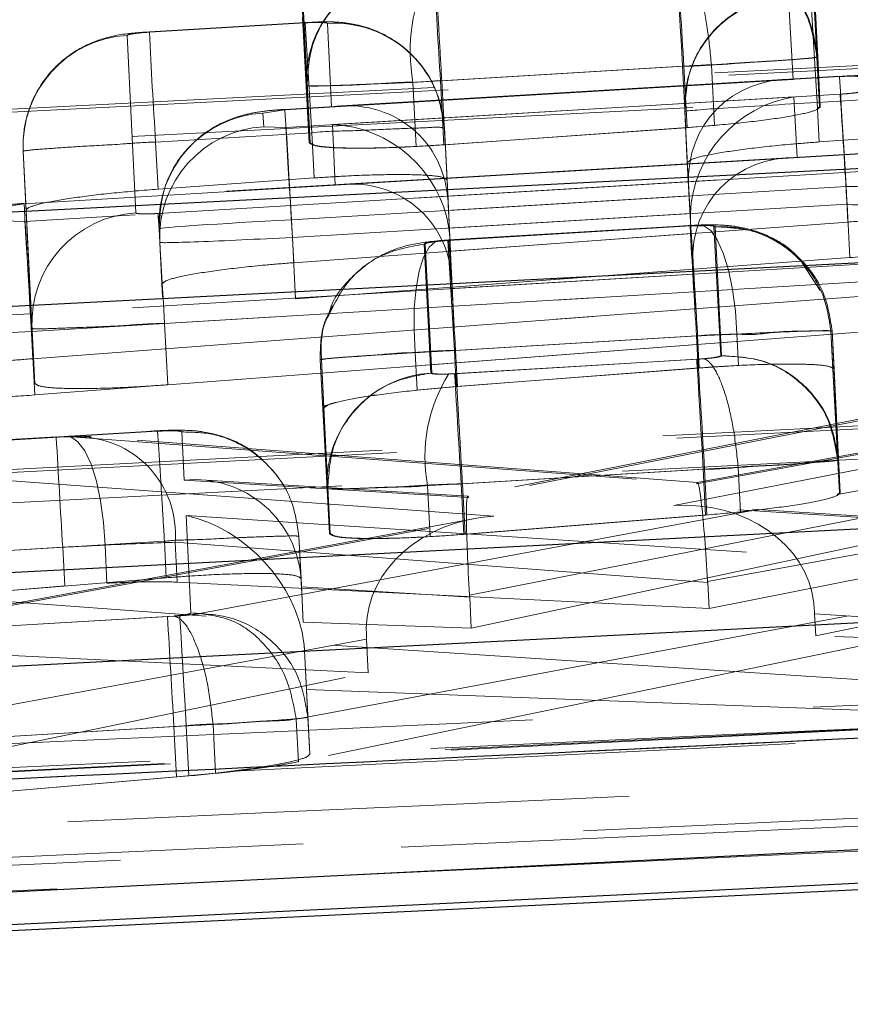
# Model space of a CAD drawing. Header units: millimetres. Extents: x 21 to 401, y 14 to 292.
# Tile 19 of 52: x 207.58 to 209.46, y 258.84 to 261.06. Entities that reach past the tile are written whole.
import ezdxf

# ---------------------------------------------------------------- set-up
doc = ezdxf.new("R2010")
doc.units = ezdxf.units.MM
doc.linetypes.add('HIDDEN', pattern=[1.905, 1.27, -0.635])

msp = doc.modelspace()

# ---------------------------------------------------------------- linework, layer by layer
at = {"color": 7, "linetype": 'HIDDEN', "lineweight": 18}
for p, q in [((209.379806, 260.977479), (209.364223, 261.268983)), ((209.36717, 261.269109), (209.381456, 260.977531)), ((208.209882, 261.204118), (208.225558, 260.912606)), ((208.227205, 260.912748), (208.212825, 261.204334)), ((209.385591, 260.864908), (209.370668, 261.14356)), ((209.387242, 260.864975), (209.373615, 261.143716)), ((209.325611, 260.927016), (209.315489, 261.115784)), ((209.380097, 260.874608), (209.365181, 261.12319)), ((208.216953, 261.066528), (208.232178, 260.783771)), ((208.219896, 261.066766), (208.233821, 260.783935)), ((208.222787, 261.055836), (207.870587, 261.034766)), ((208.222846, 261.054868), (207.870713, 261.033798)), ((208.222846, 261.054868), (208.237669, 260.806272)), ((208.282272, 260.864617), (208.272996, 261.05343)), ((207.820303, 261.026347), (207.840088, 260.625327)), ((207.870408, 261.034736), (207.856017, 261.03344)), ((210.41718, 261.00661), (201.998304, 260.574179)), ((209.379802, 260.977538), (209.379806, 260.977479)), ((209.379806, 260.977479), (209.385591, 260.864908)), ((209.381456, 260.977531), (209.38146, 260.977464)), ((209.387246, 260.8649), (209.38146, 260.977456)), ((208.528629, 260.923849), (209.075919, 260.956572)), ((209.078873, 260.956759), (208.531584, 260.924013)), ((209.075919, 260.956572), (209.083053, 260.817753)), ((209.078873, 260.956759), (209.086004, 260.817969)), ((209.14116, 260.960156), (209.141164, 260.960134)), ((209.141164, 260.960134), (209.148212, 260.822909)), ((209.430746, 260.933304), (208.282272, 260.864617)), ((209.430686, 260.93428), (208.304244, 260.866905)), ((209.303557, 260.926673), (208.177081, 260.859298)), ((208.177141, 260.858329), (209.325611, 260.927016)), ((208.225558, 260.912606), (208.232178, 260.783771)), ((208.227201, 260.912785), (208.227205, 260.912748)), ((208.227205, 260.912748), (208.233821, 260.783935)), ((208.466331, 260.920653), (208.473801, 260.775285)), ((208.528629, 260.923849), (208.536065, 260.779137)), ((208.531584, 260.924021), (208.539019, 260.779338)), ((209.327745, 260.887237), (208.179182, 260.818543)), ((208.284228, 260.824824), (209.432057, 260.893473)), ((209.335091, 260.750214), (209.327745, 260.887237)), ((209.732964, 260.895709), (209.380097, 260.874608)), ((209.380097, 260.874608), (209.384671, 260.785567)), ((209.382328, 260.862173), (209.385591, 260.864908)), ((208.127453, 260.850923), (208.177141, 260.858329)), ((208.129044, 260.819973), (208.127453, 260.850923)), ((209.080684, 260.854373), (209.086622, 260.738822)), ((209.080684, 260.854373), (209.089628, 260.687606)), ((208.179182, 260.818543), (208.129044, 260.819973)), ((208.290963, 260.687763), (208.284228, 260.824824)), ((209.083053, 260.817753), (209.167953, 260.824965)), ((209.086004, 260.817969), (209.148212, 260.822909)), ((207.884802, 260.785172), (208.237669, 260.806272)), ((208.237669, 260.806272), (208.242915, 260.704214)), ((208.536065, 260.779137), (209.083053, 260.817753)), ((208.537537, 260.817679), (208.545729, 260.650905)), ((208.537537, 260.817679), (208.543583, 260.699967)), ((208.543583, 260.699967), (208.537537, 260.817679)), ((208.539019, 260.779338), (209.086004, 260.817969)), ((209.384671, 260.785567), (209.737341, 260.810563)), ((207.884802, 260.785172), (207.89026, 260.678949)), ((210.03878, 260.792302), (208.290963, 260.687763)), ((210.038724, 260.79327), (208.312931, 260.69005)), ((207.605283, 260.363916), (207.585498, 260.764951)), ((207.585498, 260.764951), (207.592352, 260.631556)), ((207.585498, 260.764951), (207.592352, 260.631556)), ((209.313041, 260.749871), (207.587215, 260.64665)), ((207.587275, 260.645674), (209.335091, 260.750214)), ((209.739919, 260.734515), (207.589316, 260.605888)), ((207.890226, 260.623889), (210.040103, 260.752471)), ((209.09522, 260.578761), (209.086622, 260.738822)), ((208.242915, 260.704214), (207.89026, 260.678949)), ((208.551488, 260.538848), (208.543583, 260.699967)), ((208.546753, 260.63096), (209.445613, 260.684716)), ((209.445613, 260.684716), (209.449726, 260.604696)), ((207.537587, 260.638269), (207.587275, 260.645674)), ((209.090865, 260.663504), (208.192005, 260.609748)), ((209.447659, 260.644937), (208.547446, 260.591092)), ((209.090865, 260.663504), (209.09522, 260.578761)), ((209.447659, 260.644937), (209.453854, 260.524312)), ((207.592352, 260.631556), (207.611657, 260.239864)), ((208.19405, 260.569962), (209.093894, 260.623777)), ((208.546753, 260.63096), (208.551488, 260.538848)), ((207.589316, 260.605888), (207.539177, 260.607326)), ((208.192005, 260.609748), (208.196989, 260.512749)), ((209.449726, 260.604696), (208.551488, 260.538848)), ((209.094125, 260.603728), (209.099109, 260.510804)), ((209.094125, 260.603728), (209.099556, 260.498078)), ((207.892652, 260.589512), (207.899055, 260.464849)), ((208.196989, 260.512749), (209.09522, 260.578761)), ((209.092657, 260.596657), (208.545177, 260.563927)), ((208.545229, 260.562951), (209.092732, 260.595689)), ((209.093991, 260.596747), (208.54745, 260.564053)), ((209.093883, 260.595763), (208.547476, 260.563077)), ((209.092732, 260.595689), (209.108504, 260.596411)), ((209.093883, 260.595763), (209.093998, 260.59665)), ((209.146521, 260.594057), (209.162093, 260.302612)), ((209.163672, 260.302575), (209.149371, 260.594184)), ((208.19405, 260.569962), (208.201176, 260.431254)), ((208.50719, 260.263348), (208.491533, 260.55483)), ((208.494375, 260.55509), (208.508759, 260.263519)), ((208.53256, 260.561982), (208.525519, 260.562437)), ((208.547476, 260.563077), (208.53256, 260.561982)), ((208.560142, 260.314377), (208.545229, 260.562951)), ((208.549852, 260.566967), (208.55442, 260.47405)), ((208.549852, 260.566967), (208.55547, 260.457659)), ((208.555444, 260.454113), (210.053652, 260.543713)), ((208.55547, 260.457659), (209.453854, 260.524312)), ((209.387313, 260.449598), (209.343574, 260.517092)), ((209.10035, 260.486701), (207.602142, 260.397093)), ((207.604184, 260.357307), (209.754786, 260.485934)), ((210.055693, 260.503935), (207.905094, 260.375308)), ((209.099556, 260.498078), (208.201176, 260.431254)), ((209.104347, 260.40888), (209.099556, 260.498078)), ((209.10035, 260.486701), (209.104347, 260.40888)), ((207.900605, 260.434719), (207.899055, 260.464849)), ((210.056915, 260.48019), (208.559873, 260.367909)), ((208.555444, 260.454113), (208.559873, 260.367909)), ((208.559873, 260.367909), (208.55547, 260.457659)), ((207.602142, 260.397093), (207.607343, 260.295855)), ((207.607343, 260.295855), (209.104347, 260.40888)), ((207.912206, 260.236913), (210.06102, 260.400267)), ((209.760352, 260.377558), (207.611556, 260.213854)), ((207.905094, 260.375308), (207.912206, 260.236913)), ((207.604184, 260.357307), (207.611556, 260.213854)), ((207.605283, 260.363916), (207.611657, 260.239864)), ((209.411058, 260.358328), (209.411061, 260.358291)), ((209.426633, 260.066809), (209.411058, 260.358328)), ((209.411061, 260.358291), (209.415491, 260.272065)), ((209.413907, 260.35844), (209.428209, 260.066854)), ((209.413907, 260.358432), (209.413907, 260.35844)), ((209.413907, 260.358432), (209.418337, 260.272229)), ((209.107446, 260.3471), (208.560142, 260.314377)), ((208.56269, 260.314519), (209.10998, 260.347256)), ((209.107446, 260.3471), (209.111164, 260.274695)), ((209.109995, 260.347249), (209.113709, 260.274904)), ((209.198608, 260.351704), (209.20227, 260.280462)), ((208.471551, 260.309497), (208.475902, 260.224776)), ((208.560142, 260.314377), (208.564333, 260.232793)), ((208.56269, 260.314519), (208.566881, 260.232979)), ((208.256732, 260.293411), (208.256728, 260.293448)), ((208.256728, 260.293448), (208.272385, 260.001937)), ((208.256732, 260.293411), (208.262387, 260.183321)), ((208.259574, 260.293672), (208.25957, 260.293687)), ((208.25957, 260.293687), (208.265225, 260.183612)), ((208.273957, 260.002078), (208.259574, 260.293672)), ((208.259574, 260.293672), (208.265229, 260.183597)), ((209.108046, 260.294499), (208.560741, 260.261776)), ((208.564292, 260.261977), (209.110497, 260.294655)), ((209.055896, 259.963946), (210.755004, 260.295728)), ((209.110497, 260.294655), (209.124061, 260.295616)), ((212.202194, 260.284664), (203.107173, 259.816805)), ((209.111164, 260.274695), (208.564333, 260.232793)), ((209.113709, 260.274904), (208.566881, 260.232979)), ((209.20227, 260.280462), (209.111164, 260.274695)), ((209.430448, 259.992564), (209.415491, 260.272065)), ((209.432024, 259.992631), (209.418337, 260.272229)), ((208.560741, 260.261776), (208.54707, 260.261113)), ((209.942493, 260.251263), (208.590514, 259.985024)), ((209.975927, 260.254556), (208.592488, 259.982118)), ((208.564333, 260.232793), (208.472866, 260.224411)), ((208.566881, 260.232979), (208.475902, 260.224776)), ((208.262387, 260.183321), (208.27759, 259.900691)), ((208.265229, 260.183597), (208.279158, 259.90087)), ((207.888688, 260.132836), (207.305635, 260.09796)), ((207.88858, 260.13186), (207.305646, 260.096984)), ((207.949488, 260.021524), (207.944146, 260.130281)), ((207.660015, 260.119194), (206.97037, 260.077963)), ((206.970426, 260.076987), (207.660089, 260.118226)), ((207.660089, 260.118226), (207.676417, 260.118963)), ((207.676417, 260.118963), (207.704834, 260.118717)), ((207.704834, 260.118717), (209.107707, 260.012934)), ((209.109391, 260.016056), (207.738499, 260.119433)), ((209.107707, 260.012934), (209.742728, 260.128783)), ((209.705683, 260.124857), (209.109257, 260.016048)), ((208.648997, 259.939605), (206.925842, 260.066764)), ((209.426629, 260.066876), (209.426633, 260.066809)), ((209.426633, 260.066809), (209.430448, 259.992564)), ((209.428209, 260.066854), (209.428213, 260.066794)), ((209.432027, 259.992564), (209.428216, 260.066779)), ((208.57546, 260.013187), (209.12275, 260.04591)), ((209.125626, 260.046089), (208.578336, 260.013344)), ((209.12275, 260.04591), (209.128058, 259.942548)), ((209.125626, 260.046089), (209.130934, 259.942787)), ((209.201652, 260.050269), (209.201652, 260.050239)), ((209.201652, 260.050239), (209.206819, 259.949656)), ((210.978576, 260.057921), (209.372285, 259.744266)), ((209.747015, 260.048764), (209.42645, 259.988928)), ((208.592488, 259.982118), (207.949488, 260.021524)), ((208.590641, 259.985031), (207.986805, 260.022039)), ((208.272385, 260.001937), (208.27759, 259.900691)), ((208.273954, 260.002123), (208.273957, 260.002078)), ((208.273957, 260.002078), (208.279158, 259.90087)), ((208.499419, 260.00932), (208.505361, 259.893628)), ((208.57546, 260.013187), (208.581331, 259.89888)), ((208.578336, 260.013351), (208.584207, 259.899096)), ((209.376863, 259.66944), (210.981336, 260.00678)), ((208.59447, 259.761432), (209.781698, 259.995231)), ((209.425262, 259.988138), (209.430448, 259.992564)), ((209.229226, 259.952115), (207.984137, 259.719731)), ((210.470618, 259.873988), (209.055896, 259.963946)), ((210.501349, 259.874897), (209.101698, 259.963902)), ((208.60359, 259.934122), (207.221839, 259.67879)), ((207.252427, 259.68154), (208.648997, 259.939605)), ((207.953422, 259.94149), (209.738995, 259.824717)), ((207.964222, 259.721132), (207.953422, 259.94149)), ((208.581331, 259.89888), (209.128058, 259.942548)), ((208.584207, 259.899096), (209.130934, 259.942787)), ((209.784551, 259.939672), (208.598318, 259.686971)), ((208.208683, 259.894537), (208.213675, 259.792933)), ((208.208683, 259.894522), (208.208683, 259.894537)), ((208.208683, 259.894522), (208.213589, 259.799065)), ((207.674771, 259.869629), (206.985339, 259.828405)), ((207.321032, 259.848433), (207.904673, 259.883346)), ((207.674771, 259.869629), (207.679263, 259.782204)), ((207.770365, 259.87445), (207.774776, 259.788589)), ((207.904684, 259.883339), (207.908927, 259.800749)), ((209.132682, 259.790102), (207.928798, 259.88088)), ((207.928798, 259.88088), (207.933421, 259.790847)), ((209.508228, 259.861143), (209.132544, 259.792613)), ((206.732335, 259.807484), (208.361058, 259.687291)), ((207.908927, 259.800749), (207.325908, 259.753527)), ((208.218425, 259.700539), (208.213589, 259.799065)), ((209.135721, 259.730929), (209.511074, 259.805763)), ((206.990584, 259.72634), (207.679263, 259.782204)), ((207.933421, 259.790847), (209.135721, 259.730929)), ((208.214323, 259.780357), (208.59472, 259.757044)), ((208.214323, 259.780357), (208.218425, 259.700539)), ((209.132682, 259.790102), (209.135721, 259.730929)), ((208.59472, 259.757044), (208.598318, 259.686971)), ((207.939274, 259.71494), (207.295223, 259.676428)), ((207.328527, 259.678366), (207.911636, 259.713249)), ((207.911636, 259.713249), (207.926555, 259.714337)), ((208.20257, 259.481544), (209.51566, 259.726623)), ((209.374296, 259.719411), (210.688542, 259.635845)), ((209.374296, 259.719411), (209.376863, 259.66944)), ((208.598318, 259.686971), (208.218425, 259.700539)), ((213.612775, 259.663882), (204.170934, 259.196082)), ((208.365525, 259.586008), (206.739678, 259.664642)), ((210.689223, 259.622591), (209.376863, 259.66944)), ((208.361606, 259.662265), (207.063972, 259.422475)), ((209.519166, 259.655269), (208.207528, 259.385021)), ((209.550521, 259.565601), (208.219978, 259.652616)), ((208.361606, 259.662265), (208.365525, 259.586008)), ((208.221379, 259.636039), (208.228758, 259.485403)), ((208.221379, 259.636039), (208.225886, 259.548293)), ((207.069277, 259.319218), (208.365525, 259.586008)), ((208.225886, 259.548293), (209.553982, 259.498188)), ((208.233035, 259.40218), (208.225886, 259.548293)), ((208.228758, 259.485403), (208.228762, 259.485351)), ((208.233039, 259.40212), (208.228762, 259.485343)), ((207.310176, 259.427855), (207.954093, 259.466344)), ((207.926205, 259.464653), (207.342564, 259.429732)), ((207.926205, 259.464653), (207.932069, 259.35057)), ((207.954093, 259.466344), (207.959919, 259.352954)), ((208.014565, 259.469526), (208.014569, 259.469511)), ((208.014569, 259.469511), (208.020235, 259.359168)), ((208.202562, 259.48164), (208.20257, 259.481544)), ((208.20257, 259.481544), (208.207528, 259.385021)), ((205.046381, 259.053657), (213.513545, 259.443493)), ((205.046381, 259.053657), (213.513545, 259.443493)), ((213.514429, 259.42629), (205.047323, 259.035373)), ((207.959919, 259.352954), (207.316826, 259.298416)), ((207.932069, 259.35057), (208.020235, 259.359168)), ((207.34918, 259.301113), (207.932069, 259.35057))]:
    msp.add_line(p, q, dxfattribs=at)
at = {"color": 7, "linetype": 'Continuous', "lineweight": 25}
msp.add_line((204.106315, 258.836837), (214.144553, 259.322191), dxfattribs=at)
at = {"color": 7, "linetype": 'HIDDEN', "lineweight": 18, "flags": 128}
for points in [[(209.075919, 260.956572), (209.073192, 261.002557), (209.070562, 261.046963), (209.068115, 261.088276), (209.065939, 261.125075), (209.064103, 261.156114), (209.062676, 261.180313), (209.061704, 261.196854), (209.061219, 261.205161)], [(210.448899, 261.001328), (209.713037, 260.963524), (206.769585, 260.812329), (202.030051, 260.568859)], [(210.448899, 261.001328), (209.713037, 260.963524), (206.769585, 260.812329), (202.030051, 260.568859)], [(202.123529, 260.505008), (202.859393, 260.542819), (205.802846, 260.694044), (210.599377, 260.940472)], [(202.123529, 260.505008), (202.859393, 260.542819), (205.802846, 260.694044), (210.599377, 260.940472)], [(209.445613, 260.684716), (209.44254, 260.736102), (209.439597, 260.785283), (209.436915, 260.830158), (209.434605, 260.868797), (209.432765, 260.899553), (209.431476, 260.921093), (209.430794, 260.932507), (209.430746, 260.933304)], [(208.177141, 260.858329), (208.177186, 260.857532), (208.177871, 260.846117), (208.179156, 260.82457), (208.180997, 260.793822), (208.183306, 260.755183), (208.185992, 260.710308), (208.188935, 260.661127), (208.192005, 260.609748)], [(208.19405, 260.569962), (208.191301, 260.615939), (208.188645, 260.660345), (208.186175, 260.701658), (208.183973, 260.738457), (208.182118, 260.769488), (208.180669, 260.793688), (208.179682, 260.810228), (208.179182, 260.818543)], [(207.602142, 260.397093), (207.599069, 260.44848), (207.596126, 260.497661), (207.593444, 260.542529), (207.59113, 260.581167), (207.589294, 260.611923), (207.588005, 260.633463), (207.587319, 260.644877), (207.587275, 260.645674)], [(207.890226, 260.623889), (207.890726, 260.615574), (207.891713, 260.599041), (207.893162, 260.574842), (207.895017, 260.54381), (207.897219, 260.507012), (207.899689, 260.465698), (207.902345, 260.421293), (207.905094, 260.375308)], [(207.604184, 260.357307), (207.601434, 260.403285), (207.598778, 260.447698), (207.596308, 260.489004), (207.594107, 260.52581), (207.592252, 260.556841), (207.590803, 260.581041), (207.589815, 260.597581), (207.589316, 260.605888)], [(209.108504, 260.596411), (209.124091, 260.596337), (209.139648, 260.585638), (209.154508, 260.564761), (209.168035, 260.534609), (209.179654, 260.496469), (209.188863, 260.451967), (209.195274, 260.403017), (209.198608, 260.351704)], [(208.525519, 260.562437), (208.517014, 260.56006), (208.502761, 260.547655), (208.490404, 260.525295), (208.480476, 260.493928), (208.473391, 260.45488), (208.469453, 260.409819), (208.468831, 260.360667), (208.471551, 260.309497)], [(209.12275, 260.04591), (209.120023, 260.091888), (209.117389, 260.136301), (209.114945, 260.177614), (209.112766, 260.214413), (209.110933, 260.245452), (209.109503, 260.269651), (209.10853, 260.286191), (209.108046, 260.294499)], [(212.233922, 260.279374), (211.498062, 260.241525), (208.554617, 260.0901), (203.138924, 259.811493)], [(212.233922, 260.279374), (211.498062, 260.241525), (208.554617, 260.0901), (203.138924, 259.811493)], [(203.232403, 259.747649), (203.968263, 259.785505), (206.911708, 259.936945), (212.3844, 260.21851)], [(203.232403, 259.747649), (203.968263, 259.785505), (206.911708, 259.936945), (212.3844, 260.21851)], [(207.676417, 260.118963), (207.692794, 260.118918), (207.70911, 260.108242), (207.72466, 260.087395), (207.738786, 260.057272), (207.750878, 260.019163), (207.760426, 259.974683), (207.767012, 259.925755), (207.770365, 259.87445)], [(207.954093, 259.466344), (207.951344, 259.512329), (207.948691, 259.556735), (207.946225, 259.598048), (207.944031, 259.634854), (207.942179, 259.665886), (207.940741, 259.690085), (207.939762, 259.706626), (207.939274, 259.71494)], [(213.626335, 259.66269), (212.890244, 259.626174), (209.945868, 259.480247), (204.183104, 259.195315)], [(213.626335, 259.66269), (212.890244, 259.626174), (209.945868, 259.480247), (204.183104, 259.195315)], [(204.256407, 259.176785), (204.992524, 259.212898), (207.936979, 259.357529), (213.693215, 259.640986)], [(204.256407, 259.176785), (204.992524, 259.212898), (207.936979, 259.357529), (213.693215, 259.640986)]]:
    msp.add_lwpolyline(points, dxfattribs=at)
at = {"color": 7, "linetype": 'Continuous', "lineweight": 25, "flags": 128}
for points in [[(201.856243, 260.334412), (202.592107, 260.372201), (205.535567, 260.523381), (210.275109, 260.766799)], [(210.756921, 260.578195), (210.021055, 260.54039), (207.077595, 260.389144), (202.281053, 260.142686)], [(202.965132, 259.57703), (203.700992, 259.614879), (206.644445, 259.76629), (212.060143, 260.04486)], [(212.541965, 259.856233), (211.806103, 259.818377), (208.862654, 259.666921), (203.389949, 259.385327)], [(204.023513, 258.915404), (204.748108, 258.951442), (207.692183, 259.098018), (213.465746, 259.386087)], [(213.86565, 259.325022), (213.134685, 259.289199), (210.190552, 259.14506), (204.429704, 258.863801)]]:
    msp.add_lwpolyline(points, dxfattribs=at)
at = {"color": 7, "linetype": 'HIDDEN', "lineweight": 18}
for centre, radius, start, end in [((93.108286, 254.068408), 116.174982, 3.39922631, 3.52203949), ((208.474762, 260.924926), 0.249508, 93.309108, 182.830067), ((208.871227, 260.990304), 0.410842, 153.773437, 189.760624), ((395.472477, 272.150912), 187.28067, 183.36062999, 183.43681604), ((209.329891, 260.866688), 0.249511, 93.309036, 182.829235), ((208.288361, 260.804373), 0.249531, 3.056701, 93.530152), ((207.834691, 260.777265), 0.249497, 93.306039, 182.828985), ((223.78659, 261.811001), 15.934842, 182.7956445, 183.6910542), ((183.61441, 259.14805), 25.87658, 3.3162496, 3.8676429), ((208.141853, 260.601833), 0.249506, 93.308593, 182.830582), ((208.143437, 260.570889), 0.2495, 93.307261, 182.831914), ((207.854486, 260.376235), 0.249507, 93.308155, 182.830116), ((288.407836, 265.165918), 79.446666, 183.29780385, 183.47739624), ((172.845527, 258.253045), 35.776604, 3.3032539, 3.7020635), ((137.260583, 255.796935), 71.990553, 3.38377974, 3.58197462), ((208.521597, 260.014249), 0.249515, 93.309959, 182.828312), ((208.84644, 260.074054), 0.353007, 148.001172, 190.566522), ((338.386025, 267.823839), 130.045335, 183.33359778, 183.44331356), ((275.253549, 263.985369), 67.703993, 183.27442542, 183.48517121), ((207.709857, 259.899079), 0.219696, 355.24828, 91.310313), ((271.368111, 263.307554), 63.558188, 183.24188605, 183.46637256)]:
    msp.add_arc(centre, radius, start, end, dxfattribs=at)
for centre, major_axis, ratio, start_param, end_param in [((209.07842, 260.961684), (0.305443, 0.016164), 0.01617095, 4.71301831, 4.91841771), ((209.340479, 260.678434), (0.1945, -0.173621), 0.91538181, 2.31511384, 3.87752196), ((209.342612, 260.638653), (0.173715, 0.194606), 0.91538181, 0.8326149, 2.31511384), ((208.297141, 260.616033), (0.174186, 0.194255), 0.91537876, 5.53888526, 7.11803478), ((209.380268, 260.870185), (0.299583, 0.015813), 0.01475509, 1.57059437, 3.14177058), ((208.299096, 260.576241), (0.194072, -0.174023), 0.91537876, 0.83484948, 2.31734841), ((209.349961, 260.50163), (0.1945, -0.173621), 0.91538181, 2.31511384, 3.87752196), ((208.30583, 260.439181), (0.174186, 0.194255), 0.91537876, 5.53888526, 7.11803478), ((209.090916, 260.663508), (-0.012829, 0.249679), 0.00019859, 1.4741124, 1.570798), ((208.546704, 260.630959), (-0.012829, 0.249679), 0.00019859, 4.71239065, 4.79233485), ((209.343797, 260.616553), (0.013441, -0.250618), 0.99610417, 4.63022767, 4.71013686), ((208.192234, 260.605324), (0.299583, 0.015813), 0.01475509, 1.57077566, 3.14157198), ((208.300183, 260.554135), (0.012316, -0.250675), 0.99610388, 1.57304836, 1.66969895), ((208.193824, 260.574379), (0.299583, 0.015813), 0.01475509, 3.14157198, 4.71236831), ((207.602368, 260.392673), (0.299583, 0.015813), 0.01475509, 1.57077566, 3.14157198), ((207.603958, 260.361728), (0.299583, 0.015813), 0.01475509, 3.14157198, 4.71236831), ((209.10786, 260.342615), (0.300409, 0.015863), 0.01495806, 1.263129, 1.57138407), ((208.562499, 260.310131), (0.298905, 0.015773), 0.01458764, 1.56938612, 1.87920442), ((209.125051, 260.05107), (0.306122, 0.016205), 0.01633156, 4.71340174, 4.96443491), ((207.964358, 259.772945), (0.180111, 0.177944), 0.97147333, 5.56953907, 7.14868872), ((209.122574, 259.764354), (-0.013249, 0.251704), 0.04566672, 4.82248017, 6.43847997), ((208.575392, 260.018103), (0.305085, 0.016143), 0.01608608, 4.45986413, 4.71175587), ((208.607355, 259.733539), (-0.016778, 0.251493), 0.0439248, 6.12791911, 7.73990442), ((209.070765, 259.715364), (0.302336, 0.019579), 0.82194884, 0.03757008, 1.56674358), ((207.968291, 259.692905), (-0.20087, 0.204179), 0.75659415, 3.91356957, 5.42668132), ((208.663865, 259.691027), (0.302508, 0.016513), 0.82197805, 1.57507532, 3.09026243), ((207.675223, 259.865167), (0.30024, 0.015853), 0.01491658, 1.24756301, 1.57151144), ((207.6743, 259.864784), (0.304032, 0.01608), 0.01583504, 0.57804902, 1.24878025), ((208.21541, 259.757559), (-0.012902, 0.25126), 0.00033116, 4.80322319, 4.85361918), ((208.975694, 259.77543), (-0.006025, 0.250675), 0.62789117, 4.75585887, 4.7658814), ((208.449116, 259.743237), (-0.007291, 0.250568), 0.58262093, 4.75055583, 4.76811615), ((209.227269, 259.705412), (-0.007076, 0.250589), 0.58828407, 4.75165408, 4.85142585), ((208.50934, 259.662473), (-0.019485, 0.250146), 0.58768878, 1.42576473, 1.52588916), ((207.97017, 259.65455), (0.189164, -0.187922), 0.88224668, 0.77087423, 0.83691102), ((207.926328, 259.469245), (0.301281, 0.015915), 0.0151709, 4.71118037, 5.00884918)]:
    msp.add_ellipse(centre, major_axis=major_axis, ratio=ratio, start_param=start_param, end_param=end_param, dxfattribs=at)
for points, knots in [([(209.14116, 260.960156), (209.138422, 260.988154), (209.132946, 261.044151), (209.118293, 261.118288), (209.100832, 261.174366), (209.087398, 261.196747), (209.078836, 261.204204), (209.076409, 261.205327), (209.074787, 261.206077)], [0, 0, 0, 0, 0.22691655, 0.45383916, 0.6807738, 0.90769119, 0.93832127, 1, 1, 1, 1]), ([(209.115266, 261.213275), (209.148361, 261.211457), (209.214551, 261.207821), (209.300787, 261.154711), (209.363347, 261.075233), (209.374317, 261.010103), (209.379802, 260.977538)], [0, 0, 0, 0, 0.2499987, 0.4999938, 0.74999389, 1, 1, 1, 1]), ([(209.381456, 260.977531), (209.375979, 261.010096), (209.365024, 261.075225), (209.302463, 261.154704), (209.216222, 261.207818), (209.150021, 261.211441), (209.11692, 261.213252)], [0, 0, 0, 0, 0.25000678, 0.50000187, 0.74999924, 1, 1, 1, 1]), ([(208.462006, 261.174181), (208.429705, 261.168541), (208.3651, 261.157261), (208.286294, 261.095456), (208.233356, 261.010597), (208.229253, 260.945388), (208.227201, 260.912785)], [0, 0, 0, 0, 0.24999685, 0.50000132, 0.75000903, 1, 1, 1, 1]), ([(208.531572, 260.924021), (208.529798, 260.954885), (208.526249, 261.016615), (208.521707, 261.096036), (208.51842, 261.154505), (208.51783, 261.166599), (208.517536, 261.172647)], [0, 0, 0, 0, 0.24999921, 0.50000574, 0.75000063, 1, 1, 1, 1]), ([(209.365128, 261.124158), (209.355708, 261.123492), (209.330712, 261.121726), (209.294898, 261.117117), (209.246649, 261.105396), (209.187934, 261.077488), (209.130922, 261.025257), (209.086212, 260.94698), (209.082644, 260.886527), (209.080714, 260.853814)], [0, 0, 0, 0, 0.06315795, 0.167583, 0.26963614, 0.41124323, 0.59828793, 0.78262546, 1, 1, 1, 1]), ([(208.272996, 261.05343), (208.272774, 261.053715), (208.272183, 261.054473), (208.26639, 261.055368), (208.254896, 261.055845), (208.239686, 261.0557), (208.228362, 261.05514), (208.222846, 261.054868)], [0, 0, 0, 0, 0.13049089, 0.34618118, 0.56580692, 0.78850584, 1, 1, 1, 1]), ([(208.537492, 260.817664), (208.532119, 260.85028), (208.522744, 260.907191), (208.477496, 260.97222), (208.430191, 261.013285), (208.383242, 261.037983), (208.340667, 261.050933), (208.302639, 261.056256), (208.267093, 261.057842), (208.238675, 261.056126), (208.222895, 261.055173)], [0, 0, 0, 0, 0.2177351, 0.37992731, 0.51643282, 0.63329464, 0.73172105, 0.81343218, 0.89639914, 1, 1, 1, 1]), ([(207.856017, 261.03344), (207.845406, 261.032607), (207.809387, 261.02978), (207.757635, 261.019267), (207.691525, 260.986776), (207.635793, 260.935824), (207.59843, 260.869354), (207.586104, 260.811945), (207.585007, 260.78045), (207.585305, 260.769102), (207.585443, 260.766063), (207.585499, 260.764976), (207.585505, 260.764854)], [0, 0, 0, 0, 0.07498795, 0.25455356, 0.40163337, 0.57528076, 0.77378814, 0.9202779, 0.9788654, 0.99243382, 0.99915335, 1, 1, 1, 1]), ([(207.870713, 261.033798), (207.866796, 261.033538), (207.85719, 261.032902), (207.842932, 261.031504), (207.830362, 261.029742), (207.821864, 261.027919), (207.820824, 261.026872), (207.820303, 261.026347)], [0, 0, 0, 0, 0.1491, 0.36565267, 0.57845371, 0.78857354, 1, 1, 1, 1]), ([(209.075919, 260.956572), (209.075939, 260.956572), (209.109949, 260.956572), (209.17775, 260.962953), (209.267402, 260.967419), (209.336127, 260.972637), (209.372717, 260.975564), (209.379803, 260.977538), (209.379802, 260.977538), (209.379802, 260.977538)], [0, 0, 0, 0, 0.00012517, 0.21427224, 0.42473662, 0.63498282, 0.84797385, 0.99995697, 1, 1, 1, 1]), ([(209.38146, 260.977464), (209.38146, 260.977464), (209.381461, 260.977464), (209.376796, 260.975992), (209.349846, 260.973696), (209.293313, 260.969075), (209.217332, 260.965404), (209.163321, 260.960133), (209.141183, 260.960134), (209.141164, 260.960134)], [0, 0, 0, 0, 0.00014444, 0.15296375, 0.34158734, 0.58997294, 0.83473792, 0.99986095, 1, 1, 1, 1]), ([(209.745406, 260.69648), (209.739945, 260.729149), (209.73043, 260.786071), (209.685057, 260.851021), (209.637731, 260.891958), (209.590794, 260.916551), (209.548248, 260.929443), (209.510214, 260.934714), (209.47474, 260.936285), (209.446389, 260.934562), (209.430727, 260.93361)], [0, 0, 0, 0, 0.21832015, 0.38040052, 0.51686818, 0.63369467, 0.73206484, 0.81376925, 0.89712065, 1, 1, 1, 1]), ([(209.480884, 260.931866), (209.480662, 260.932152), (209.480072, 260.932911), (209.474296, 260.933804), (209.462804, 260.934281), (209.447591, 260.934137), (209.436262, 260.933577), (209.430746, 260.933304)], [0, 0, 0, 0, 0.13020364, 0.34579807, 0.56550564, 0.78845292, 1, 1, 1, 1]), ([(208.225558, 260.912606), (208.225558, 260.912606), (208.225557, 260.912607), (208.237416, 260.911257), (208.288872, 260.91313), (208.368129, 260.915166), (208.433307, 260.920654), (208.466312, 260.920653), (208.466331, 260.920653)], [0, 0, 0, 0, 0.00014463, 0.24827641, 0.50098827, 0.75405742, 0.99985195, 1, 1, 1, 1]), ([(208.531572, 260.924021), (208.531556, 260.924021), (208.523999, 260.924021), (208.482886, 260.920616), (208.408671, 260.918197), (208.321798, 260.914069), (208.259871, 260.912195), (208.230916, 260.911912), (208.228185, 260.912554), (208.227201, 260.912785)], [0, 0, 0, 0, 0.000101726, 0.047619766, 0.259770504, 0.472589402, 0.688524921, 0.88778646, 1, 1, 1, 1]), ([(209.432057, 260.893473), (209.437816, 260.89387), (209.449334, 260.894662), (209.464623, 260.896363), (209.476051, 260.898197), (209.481773, 260.899772), (209.482285, 260.900607), (209.482475, 260.900916)], [0, 0, 0, 0, 0.21893801, 0.43786217, 0.65669031, 0.87269215, 1, 1, 1, 1]), ([(209.148212, 260.822909), (209.180943, 260.826102), (209.246404, 260.832488), (209.3236, 260.843873), (209.377302, 260.855372), (209.383893, 260.86174), (209.387242, 260.864975)], [0, 0, 0, 0, 0.24787211, 0.49573535, 0.74383406, 1, 1, 1, 1]), ([(208.177081, 260.859298), (208.167661, 260.858629), (208.142662, 260.856854), (208.106853, 260.852251), (208.058628, 260.840539), (207.999989, 260.812674), (207.943022, 260.760537), (207.898314, 260.682456), (207.894638, 260.622122), (207.892652, 260.589512)], [0, 0, 0, 0, 0.06324004, 0.16781779, 0.26995305, 0.41158306, 0.59850379, 0.78298952, 1, 1, 1, 1]), ([(208.237669, 260.806272), (208.23769, 260.806274), (208.271024, 260.810197), (208.339379, 260.810391), (208.429821, 260.815947), (208.498602, 260.817148), (208.531863, 260.820721), (208.537537, 260.815127), (208.537537, 260.817676), (208.537537, 260.817679)], [0, 0, 0, 0, 0.00013593, 0.21464993, 0.43278969, 0.65161009, 0.86865279, 0.99987195, 1, 1, 1, 1]), ([(207.585498, 260.764951), (207.585498, 260.764951), (207.585497, 260.764951), (207.596967, 260.767252), (207.646362, 260.770808), (207.721726, 260.776192), (207.80555, 260.780054), (207.861835, 260.785172), (207.884781, 260.785172), (207.884802, 260.785172)], [0, 0, 0, 0, 0.00012711, 0.21590437, 0.42828929, 0.63992451, 0.85320158, 0.99986495, 1, 1, 1, 1]), ([(208.232178, 260.783771), (208.235697, 260.781062), (208.242734, 260.775643), (208.295848, 260.771583), (208.373827, 260.770935), (208.440246, 260.773825), (208.473801, 260.775285)], [0, 0, 0, 0, 0.24930194, 0.49864512, 0.74672113, 1, 1, 1, 1]), ([(208.233821, 260.783935), (208.237388, 260.781237), (208.244522, 260.77584), (208.297632, 260.771745), (208.375405, 260.77133), (208.460853, 260.774266), (208.516991, 260.777908), (208.539019, 260.779338)], [0, 0, 0, 0, 0.21552553, 0.43107063, 0.64621692, 0.86118144, 1, 1, 1, 1]), ([(209.086622, 260.738822), (209.0898, 260.741932), (209.096155, 260.748154), (209.147699, 260.759515), (209.22381, 260.770695), (209.307784, 260.779693), (209.363053, 260.783915), (209.384671, 260.785567)], [0, 0, 0, 0, 0.215698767, 0.4314036, 0.646963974, 0.861908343, 1, 1, 1, 1]), ([(208.543583, 260.699967), (208.540127, 260.70261), (208.533216, 260.707896), (208.481117, 260.711879), (208.404729, 260.712241), (208.32044, 260.709303), (208.2649, 260.705657), (208.242915, 260.704214)], [0, 0, 0, 0, 0.2150925, 0.43020203, 0.64491275, 0.85944279, 1, 1, 1, 1]), ([(209.445613, 260.684716), (209.445633, 260.684716), (209.479194, 260.684715), (209.54724, 260.690741), (209.637855, 260.693711), (209.706576, 260.696378), (209.73976, 260.697138), (209.745425, 260.696115), (209.745425, 260.696115), (209.745425, 260.696115)], [0, 0, 0, 0, 0.000127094, 0.214685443, 0.433107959, 0.652087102, 0.86907039, 0.999872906, 1, 1, 1, 1]), ([(207.89026, 260.678949), (207.856522, 260.676232), (207.78905, 260.670799), (207.699481, 260.659867), (207.632115, 260.648396), (207.596978, 260.63857), (207.593653, 260.633528), (207.592352, 260.631556)], [0, 0, 0, 0, 0.21511326, 0.43020568, 0.64571256, 0.86142473, 1, 1, 1, 1]), ([(209.747015, 260.665165), (209.745771, 260.664796), (209.742442, 260.663807), (209.707651, 260.660968), (209.639197, 260.655238), (209.549117, 260.653226), (209.481068, 260.640759), (209.447678, 260.644934), (209.447659, 260.644937)], [0, 0, 0, 0, 0.131054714, 0.350676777, 0.569031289, 0.784709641, 0.999871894, 1, 1, 1, 1]), ([(207.587215, 260.64665), (207.577795, 260.645982), (207.552795, 260.644208), (207.516987, 260.639594), (207.468762, 260.627886), (207.410125, 260.600019), (207.353151, 260.547889), (207.30845, 260.469802), (207.304773, 260.409467), (207.302785, 260.376858)], [0, 0, 0, 0, 0.063239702, 0.167818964, 0.269953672, 0.411582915, 0.598491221, 0.782990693, 1, 1, 1, 1]), ([(207.840088, 260.625327), (207.840313, 260.625039), (207.840909, 260.624277), (207.8467, 260.623378), (207.858187, 260.622918), (207.873389, 260.623044), (207.884711, 260.623612), (207.890226, 260.623889)], [0, 0, 0, 0, 0.13120178, 0.34669179, 0.56603976, 0.78856837, 1, 1, 1, 1]), ([(209.365408, 260.493794), (209.349683, 260.512124), (209.320348, 260.546319), (209.260881, 260.579466), (209.204874, 260.594845), (209.154387, 260.598678), (209.115515, 260.598085), (209.087362, 260.596372), (209.078587, 260.595838)], [0, 0, 0, 0, 0.2198293, 0.41010731, 0.62316091, 0.74347899, 0.9200377, 1, 1, 1, 1]), ([(209.093998, 260.59665), (209.094002, 260.596681), (209.094091, 260.597461), (209.094748, 260.590785), (209.096711, 260.563081), (209.100351, 260.506082), (209.104944, 260.431456), (209.108301, 260.375323), (209.10998, 260.347256)], [0, 0, 0, 0, 0.005744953, 0.141254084, 0.355940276, 0.570621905, 0.785308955, 1, 1, 1, 1]), ([(209.15225, 260.597745), (209.151385, 260.597806), (209.135766, 260.598917), (209.119296, 260.5981), (209.10374, 260.597328)], [0, 0, 0, 0, 0.05543791, 1, 1, 1, 1]), ([(209.750297, 260.601247), (209.746839, 260.603849), (209.739922, 260.609053), (209.687825, 260.612847), (209.611452, 260.613014), (209.527203, 260.609906), (209.471692, 260.606173), (209.449726, 260.604696)], [0, 0, 0, 0, 0.21511416, 0.4302477, 0.6449514, 0.85950261, 1, 1, 1, 1]), ([(209.149371, 260.594184), (209.149129, 260.594497), (209.148485, 260.595332), (209.142236, 260.596321), (209.132216, 260.596743), (209.119789, 260.596783), (209.107665, 260.596505), (209.097618, 260.595964), (209.093883, 260.595763)], [0, 0, 0, 0, 0.12890796, 0.34324704, 0.55750514, 0.65113318, 0.87029326, 1, 1, 1, 1]), ([(209.146521, 260.594057), (209.163537, 260.594043), (209.210725, 260.594004), (209.283716, 260.568423), (209.351588, 260.51409), (209.398473, 260.441782), (209.406862, 260.386147), (209.411058, 260.358328)], [0, 0, 0, 0, 0.1295427, 0.35923483, 0.57282631, 0.78640473, 1, 1, 1, 1]), ([(209.413907, 260.35844), (209.409707, 260.386259), (209.401306, 260.441897), (209.354478, 260.514203), (209.301903, 260.556171), (209.234102, 260.589026), (209.186414, 260.591929), (209.149371, 260.594184)], [0, 0, 0, 0, 0.21377663, 0.42755289, 0.64131936, 0.72138258, 1, 1, 1, 1]), ([(208.494375, 260.55509), (208.462256, 260.549395), (208.398016, 260.538003), (208.317574, 260.477887), (208.289383, 260.420775), (208.275589, 260.392832)], [0, 0, 0, 0, 0.3380628, 0.67613307, 1, 1, 1, 1]), ([(208.537607, 260.563502), (208.516152, 260.561582), (208.470915, 260.557534), (208.395425, 260.535264), (208.326081, 260.482763), (208.283231, 260.429556), (208.276451, 260.396573), (208.275675, 260.392794)], [0, 0, 0, 0, 0.20414841, 0.43042817, 0.7039327, 0.96608411, 1, 1, 1, 1]), ([(208.491533, 260.55483), (208.491829, 260.555233), (208.492551, 260.556215), (208.499361, 260.558008), (208.511658, 260.559951), (208.527546, 260.56173), (208.539389, 260.562547), (208.545229, 260.562951)], [0, 0, 0, 0, 0.15255875, 0.37121196, 0.58495329, 0.79530985, 1, 1, 1, 1]), ([(208.53256, 260.561982), (208.526781, 260.561413), (208.515221, 260.560275), (208.50243, 260.558264), (208.495341, 260.556451), (208.494656, 260.555486), (208.494375, 260.55509)], [0, 0, 0, 0, 0.27168948, 0.5434172, 0.81307569, 1, 1, 1, 1]), ([(208.54758, 260.564061), (208.545715, 260.563947), (208.538212, 260.563491), (208.530814, 260.562876), (208.525254, 260.562414)], [0, 0, 0, 0, 0.24853958, 1, 1, 1, 1]), ([(209.453854, 260.524312), (209.487596, 260.527099), (209.555077, 260.532674), (209.644666, 260.543707), (209.712058, 260.555146), (209.747199, 260.56487), (209.750516, 260.5698), (209.751814, 260.571727)], [0, 0, 0, 0, 0.21513305, 0.4302369, 0.64578976, 0.86150752, 1, 1, 1, 1]), ([(207.899055, 260.464849), (207.902239, 260.468009), (207.908608, 260.474328), (207.960169, 260.485937), (208.036305, 260.497413), (208.120235, 260.506673), (208.17544, 260.511043), (208.196989, 260.512749)], [0, 0, 0, 0, 0.215785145, 0.431569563, 0.647251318, 0.862306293, 1, 1, 1, 1]), ([(208.256728, 260.293448), (208.257056, 260.321995), (208.257556, 260.36555), (208.278687, 260.403062), (208.285968, 260.415988)], [0, 0, 0, 0, 0.65541961, 1, 1, 1, 1]), ([(207.905094, 260.375308), (207.905074, 260.375308), (207.871521, 260.375308), (207.8035, 260.369294), (207.712935, 260.36632), (207.644258, 260.363652), (207.61098, 260.362896), (207.605282, 260.363916), (207.605283, 260.363916), (207.605283, 260.363916)], [0, 0, 0, 0, 0.00012708, 0.21460718, 0.43289346, 0.65159303, 0.86827664, 0.99987292, 1, 1, 1, 1]), ([(208.275589, 260.392832), (208.274887, 260.39167), (208.257479, 260.362859), (208.258546, 260.327562), (208.25957, 260.293687)], [0, 0, 0, 0, 0.04030606, 1, 1, 1, 1]), ([(209.109995, 260.347241), (209.110014, 260.347244), (209.130771, 260.349839), (209.185998, 260.34999), (209.252036, 260.354365), (209.319679, 260.356969), (209.375184, 260.358867), (209.408202, 260.359587), (209.413908, 260.358432), (209.413907, 260.358432), (209.413907, 260.358432)], [0, 0, 0, 0, 0.00012612, 0.13176252, 0.34656882, 0.43943536, 0.65411852, 0.87046503, 0.99987485, 1, 1, 1, 1]), ([(209.411061, 260.358291), (209.411061, 260.358291), (209.411062, 260.358291), (209.402895, 260.359678), (209.363289, 260.357813), (209.292587, 260.358584), (209.23089, 260.347667), (209.198628, 260.351702), (209.198608, 260.351704)], [0, 0, 0, 0, 0.00016042, 0.20854757, 0.470293, 0.73347972, 0.99983587, 1, 1, 1, 1]), ([(208.560142, 260.314377), (208.560122, 260.314377), (208.526078, 260.314378), (208.458211, 260.307973), (208.368519, 260.303509), (208.29987, 260.298278), (208.263605, 260.295376), (208.256731, 260.293411), (208.256732, 260.293411), (208.256732, 260.293411)], [0, 0, 0, 0, 0.00012518, 0.21449509, 0.42536597, 0.63615829, 0.8496454, 0.99987482, 1, 1, 1, 1]), ([(208.25957, 260.293687), (208.25957, 260.293687), (208.25957, 260.293687), (208.266586, 260.295553), (208.304801, 260.298928), (208.376899, 260.302928), (208.438952, 260.309497), (208.471531, 260.309497), (208.471551, 260.309497)], [0, 0, 0, 0, 0.00011669, 0.19027265, 0.46263665, 0.73270237, 0.99983699, 1, 1, 1, 1]), ([(207.30945, 260.247143), (207.312634, 260.250329), (207.319002, 260.2567), (207.370566, 260.268458), (207.446702, 260.280154), (207.530622, 260.289606), (207.585814, 260.294101), (207.607343, 260.295855)], [0, 0, 0, 0, 0.21579902, 0.43160156, 0.64731192, 0.86242464, 1, 1, 1, 1]), ([(209.162093, 260.302612), (209.161783, 260.302209), (209.16103, 260.301228), (209.154192, 260.299447), (209.141918, 260.297492), (209.125964, 260.295731), (209.11402, 260.294909), (209.108046, 260.294499)], [0, 0, 0, 0, 0.15229758, 0.36994327, 0.5824342, 0.7911301, 1, 1, 1, 1]), ([(209.124061, 260.295616), (209.127909, 260.295964), (209.137455, 260.296826), (209.150378, 260.298504), (209.158599, 260.300113), (209.162983, 260.301498), (209.163412, 260.302169), (209.163672, 260.302575)], [0, 0, 0, 0, 0.17369032, 0.43093784, 0.68828179, 0.81108155, 1, 1, 1, 1]), ([(209.201652, 260.050269), (209.198692, 260.078254), (209.192774, 260.134223), (209.175919, 260.208235), (209.15543, 260.26415), (209.139271, 260.286516), (209.128941, 260.29383), (209.12597, 260.294918), (209.124061, 260.295616)], [0, 0, 0, 0, 0.22672774, 0.45344291, 0.6801661, 0.9068862, 0.94018949, 1, 1, 1, 1]), ([(209.162093, 260.302612), (209.195188, 260.300795), (209.261379, 260.297159), (209.347613, 260.244048), (209.410179, 260.164572), (209.421146, 260.099442), (209.426629, 260.066876)], [0, 0, 0, 0, 0.24999731, 0.49999155, 0.74999615, 1, 1, 1, 1]), ([(209.428209, 260.066854), (209.422731, 260.099419), (209.411776, 260.164547), (209.349215, 260.244027), (209.262974, 260.297141), (209.196773, 260.300764), (209.163672, 260.302575)], [0, 0, 0, 0, 0.25000723, 0.50000137, 0.74999895, 1, 1, 1, 1]), ([(208.508759, 260.263519), (208.476457, 260.257876), (208.411854, 260.246591), (208.333052, 260.184787), (208.280111, 260.099933), (208.276006, 260.034726), (208.273954, 260.002123)], [0, 0, 0, 0, 0.25000719, 0.50000818, 0.75000387, 1, 1, 1, 1]), ([(208.54707, 260.261113), (208.542287, 260.260977), (208.531737, 260.260676), (208.518606, 260.260933), (208.509082, 260.261816), (208.50782, 260.262838), (208.50719, 260.263348)], [0, 0, 0, 0, 0.21468105, 0.47351415, 0.7371435, 1, 1, 1, 1]), ([(208.508759, 260.263519), (208.508952, 260.263251), (208.509491, 260.262501), (208.514724, 260.261533), (208.525973, 260.260928), (208.541899, 260.260969), (208.555479, 260.261475), (208.563001, 260.261904), (208.564292, 260.261977)], [0, 0, 0, 0, 0.1101748, 0.3076489, 0.52269052, 0.73766357, 0.95498129, 1, 1, 1, 1]), ([(209.418337, 260.272229), (209.414801, 260.274878), (209.407729, 260.280175), (209.354697, 260.283894), (209.27699, 260.283819), (209.191677, 260.280387), (209.135647, 260.276447), (209.113709, 260.274904)], [0, 0, 0, 0, 0.215688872, 0.431402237, 0.64661324, 0.861636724, 1, 1, 1, 1]), ([(208.578336, 260.013344), (208.576561, 260.044211), (208.573012, 260.105945), (208.568474, 260.185366), (208.565174, 260.243836), (208.564586, 260.25593), (208.564292, 260.261977)], [0, 0, 0, 0, 0.250009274, 0.500014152, 0.750002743, 1, 1, 1, 1]), ([(207.611657, 260.239864), (207.615117, 260.237209), (207.622037, 260.231899), (207.674129, 260.228095), (207.750489, 260.228084), (207.834726, 260.231436), (207.890226, 260.23536), (207.912206, 260.236913)], [0, 0, 0, 0, 0.215150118, 0.430329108, 0.644985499, 0.859402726, 1, 1, 1, 1]), ([(208.475902, 260.224776), (208.444243, 260.221168), (208.380928, 260.213951), (208.310759, 260.201825), (208.270964, 260.191314), (208.266931, 260.185888), (208.265229, 260.183597)], [0, 0, 0, 0, 0.2679595, 0.53590717, 0.80407916, 1, 1, 1, 1]), ([(207.611556, 260.213854), (207.578032, 260.211566), (207.510984, 260.206991), (207.421337, 260.204559), (207.353354, 260.205906), (207.316638, 260.210425), (207.312626, 260.214991), (207.311007, 260.216834)], [0, 0, 0, 0, 0.213599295, 0.427198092, 0.640865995, 0.855111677, 1, 1, 1, 1]), ([(208.384964, 260.21372), (208.38189, 260.213338), (208.348899, 260.209245), (208.304866, 260.200658), (208.26721, 260.190557), (208.263757, 260.185377), (208.262387, 260.183321)], [0, 0, 0, 0, 0.03705188, 0.39769128, 0.76090723, 1, 1, 1, 1]), ([(208.159815, 260.030338), (208.144115, 260.048579), (208.114787, 260.082652), (208.055392, 260.115654), (207.999402, 260.130961), (207.948812, 260.134787), (207.909896, 260.134153), (207.881798, 260.132446), (207.873265, 260.131927)], [0, 0, 0, 0, 0.21939491, 0.4098426, 0.62294384, 0.74351063, 0.92211418, 1, 1, 1, 1]), ([(207.88858, 260.13186), (207.888615, 260.132337), (207.888725, 260.13385), (207.889416, 260.127298), (207.891414, 260.099033), (207.895038, 260.042208), (207.899633, 259.967537), (207.902993, 259.91141), (207.904673, 259.883346)], [0, 0, 0, 0, 0.05902833, 0.18713179, 0.39034799, 0.59355948, 0.79677868, 1, 1, 1, 1]), ([(207.944146, 260.130281), (207.9439, 260.130591), (207.943242, 260.131422), (207.936994, 260.132411), (207.926957, 260.132833), (207.914512, 260.132873), (207.902375, 260.132591), (207.892319, 260.132058), (207.88858, 260.13186)], [0, 0, 0, 0, 0.12827189, 0.34281813, 0.5573493, 0.65107135, 0.87025642, 1, 1, 1, 1]), ([(207.944146, 260.130281), (207.966856, 260.12984), (208.014217, 260.128921), (208.085675, 260.10108), (208.149225, 260.050315), (208.196088, 259.97799), (208.204485, 259.922355), (208.208683, 259.894537)], [0, 0, 0, 0, 0.17233186, 0.35939184, 0.57292131, 0.78646081, 1, 1, 1, 1]), ([(207.738931, 260.119395), (207.733722, 260.119731), (207.715752, 260.12089), (207.696853, 260.120521), (207.683432, 260.12026)], [0, 0, 0, 0, 0.28988446, 1, 1, 1, 1]), ([(209.12275, 260.04591), (209.12277, 260.04591), (209.156787, 260.04591), (209.224569, 260.05229), (209.314206, 260.056748), (209.382964, 260.061981), (209.419553, 260.064896), (209.42663, 260.066876), (209.426629, 260.066876), (209.426629, 260.066876)], [0, 0, 0, 0, 0.00012518, 0.21431829, 0.42462327, 0.63492508, 0.84816673, 0.99996088, 1, 1, 1, 1]), ([(209.428213, 260.066794), (209.428213, 260.066794), (209.428213, 260.066794), (209.423217, 260.065412), (209.398776, 260.06313), (209.351695, 260.059814), (209.278052, 260.053678), (209.224275, 260.053068), (209.201671, 260.050241), (209.201652, 260.050239)], [0, 0, 0, 0, 0.00014956, 0.18831053, 0.31271777, 0.56991297, 0.82332808, 0.99984471, 1, 1, 1, 1]), ([(208.272385, 260.001937), (208.272385, 260.001937), (208.272384, 260.001937), (208.284247, 260.000743), (208.335704, 260.001903), (208.411409, 260.006329), (208.471348, 260.005811), (208.4994, 260.009318), (208.499419, 260.00932)], [0, 0, 0, 0, 0.00014973, 0.25688506, 0.51863543, 0.78049477, 0.99984453, 1, 1, 1, 1]), ([(208.578321, 260.013359), (208.578306, 260.013356), (208.570826, 260.012109), (208.529428, 260.012625), (208.455559, 260.00646), (208.368609, 260.0037), (208.306708, 260.001463), (208.277695, 260.001248), (208.274947, 260.001891), (208.273954, 260.002123)], [0, 0, 0, 0, 0.000095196, 0.047786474, 0.259518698, 0.472388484, 0.688237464, 0.887365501, 1, 1, 1, 1]), ([(209.206819, 259.949656), (209.239027, 259.953241), (209.303441, 259.960409), (209.377302, 259.972585), (209.424262, 259.983904), (209.429536, 259.989835), (209.432024, 259.992631)], [0, 0, 0, 0, 0.25679623, 0.51357187, 0.77066224, 1, 1, 1, 1]), ([(209.128058, 259.942548), (209.163182, 259.945389), (209.200456, 259.948405), (209.231651, 259.952427), (209.233451, 259.952659)], [0, 0, 0, 0, 0.9422969, 1, 1, 1, 1]), ([(207.904684, 259.883331), (207.904704, 259.883334), (207.925454, 259.885928), (207.980679, 259.886081), (208.046735, 259.890457), (208.114412, 259.893057), (208.169928, 259.89497), (208.202956, 259.895674), (208.208684, 259.894522), (208.208683, 259.894522), (208.208683, 259.894522)], [0, 0, 0, 0, 0.000126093, 0.131690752, 0.346475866, 0.439413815, 0.654172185, 0.870346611, 0.99987488, 1, 1, 1, 1]), ([(208.27759, 259.900691), (208.281101, 259.898014), (208.288126, 259.89266), (208.341154, 259.889098), (208.415554, 259.889176), (208.476631, 259.892204), (208.505361, 259.893628)], [0, 0, 0, 0, 0.25785063, 0.5157655, 0.77222397, 1, 1, 1, 1]), ([(208.279158, 259.90087), (208.282725, 259.898208), (208.289861, 259.892883), (208.342929, 259.889275), (208.420623, 259.889574), (208.50601, 259.893307), (208.562132, 259.897462), (208.584207, 259.899096)], [0, 0, 0, 0, 0.21552372, 0.43108315, 0.64605237, 0.86077342, 1, 1, 1, 1]), ([(208.213589, 259.799065), (208.210046, 259.801734), (208.20296, 259.807073), (208.149909, 259.810661), (208.0722, 259.810332), (207.986894, 259.806572), (207.930875, 259.802388), (207.908927, 259.800749)], [0, 0, 0, 0, 0.215726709, 0.431478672, 0.646647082, 0.861560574, 1, 1, 1, 1]), ([(207.774776, 259.788589), (207.806454, 259.789964), (207.869636, 259.792704), (207.912198, 259.791465), (207.933421, 259.790847)], [0, 0, 0, 0, 0.501373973, 1, 1, 1, 1]), ([(207.926555, 259.714337), (207.930531, 259.714712), (207.940124, 259.715615), (207.952561, 259.717336), (207.962405, 259.719354), (207.963604, 259.720527), (207.964222, 259.721132)], [0, 0, 0, 0, 0.18768568, 0.45285021, 0.71822337, 1, 1, 1, 1]), ([(208.014573, 259.469526), (208.011412, 259.49749), (208.00509, 259.553419), (207.986206, 259.627396), (207.962609, 259.683587), (207.941618, 259.709084), (207.929716, 259.713235), (207.926555, 259.714337)], [0, 0, 0, 0, 0.22653332, 0.45307441, 0.67962772, 0.91490919, 1, 1, 1, 1]), ([(207.984137, 259.719731), (207.984001, 259.719706), (207.980178, 259.719009), (207.970783, 259.71764), (207.954887, 259.715999), (207.94392, 259.715256), (207.939274, 259.71494)], [0, 0, 0, 0, 0.01334362, 0.37457135, 0.73501705, 1, 1, 1, 1]), ([(208.228758, 259.485403), (208.223281, 259.517968), (208.212326, 259.583098), (208.149763, 259.662575), (208.063526, 259.715699), (207.997323, 259.719321), (207.964222, 259.721132)], [0, 0, 0, 0, 0.250001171, 0.499993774, 0.749999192, 1, 1, 1, 1]), ([(208.202562, 259.48164), (208.19666, 259.51312), (208.184855, 259.576081), (208.132544, 259.654375), (208.062924, 259.708969), (208.010399, 259.716144), (207.984137, 259.719731)], [0, 0, 0, 0, 0.24998539, 0.49999652, 0.74999663, 1, 1, 1, 1]), ([(205.565127, 259.335177), (205.687825, 259.34075), (206.30131, 259.368613), (208.90565, 259.487029), (211.387241, 259.600686), (213.378056, 259.691866)], [0, 0, 0, 0, 0.04711253, 0.23556187, 1, 1, 1, 1]), ([(213.581647, 259.649465), (213.458956, 259.643787), (212.845499, 259.615398), (210.268983, 259.496314), (207.569694, 259.372036), (205.361142, 259.270817), (205.115705, 259.259568)], [0, 0, 0, 0, 0.04347748, 0.21738757, 0.91302802, 1, 1, 1, 1]), ([(213.581647, 259.649465), (213.458956, 259.643787), (212.845499, 259.615398), (210.268983, 259.496314), (207.569694, 259.372036), (205.361142, 259.270817), (205.115705, 259.259568)], [0, 0, 0, 0, 0.04347748, 0.21738757, 0.91302802, 1, 1, 1, 1]), ([(213.387995, 259.626934), (211.568338, 259.539108), (208.16952, 259.375064), (204.769572, 259.211472), (203.189886, 259.135464)], [0, 0, 0, 0, 0.53537926, 1, 1, 1, 1]), ([(205.783586, 259.163232), (205.851559, 259.166307), (206.410297, 259.191579), (208.875427, 259.30325), (211.272547, 259.412619), (213.178911, 259.499596)], [0, 0, 0, 0, 0.02757366, 0.22665587, 1, 1, 1, 1]), ([(208.228762, 259.485351), (208.228762, 259.485351), (208.228763, 259.485351), (208.215998, 259.482888), (208.162273, 259.478554), (208.090678, 259.474897), (208.037881, 259.46951), (208.014588, 259.469511), (208.014569, 259.469511)], [0, 0, 0, 0, 0.000154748, 0.283862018, 0.550047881, 0.812236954, 0.999849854, 1, 1, 1, 1]), ([(207.954093, 259.466344), (207.954113, 259.466347), (207.980887, 259.469694), (208.042518, 259.469728), (208.131096, 259.478217), (208.182508, 259.477183), (208.202551, 259.481638), (208.202562, 259.48164)], [0, 0, 0, 0, 0.00020717, 0.27918239, 0.63274668, 0.99979523, 1, 1, 1, 1]), ([(204.489621, 258.949401), (206.394582, 259.038475), (209.68059, 259.192126), (212.967753, 259.347062), (214.349286, 259.412179)], [0, 0, 0, 0, 0.57971878, 1, 1, 1, 1]), ([(204.489621, 258.949401), (206.394582, 259.038475), (209.68059, 259.192126), (212.967753, 259.347062), (214.349286, 259.412179)], [0, 0, 0, 0, 0.57971878, 1, 1, 1, 1]), ([(208.020235, 259.359168), (208.051915, 259.362994), (208.115271, 259.370646), (208.185959, 259.383263), (208.227014, 259.394215), (208.231216, 259.399774), (208.233035, 259.40218)], [0, 0, 0, 0, 0.265590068, 0.531163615, 0.797037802, 1, 1, 1, 1]), ([(208.207528, 259.385021), (208.191221, 259.381944), (208.153017, 259.374735), (208.067442, 259.363082), (207.996449, 259.356395), (207.959919, 259.352954)], [0, 0, 0, 0, 0.26552285, 0.62207369, 1, 1, 1, 1])]:
    msp.add_open_spline(points, degree=3, knots=knots, dxfattribs=at)
at = {"color": 7, "linetype": 'Continuous', "lineweight": 25}
msp.add_open_spline([(213.387995, 259.626934), (211.568338, 259.539108), (208.16952, 259.375064), (204.769572, 259.211472), (203.189886, 259.135464)], degree=3, knots=[0, 0, 0, 0, 0.53537926, 1, 1, 1, 1], dxfattribs=at)

doc.saveas('drawing.dxf')
